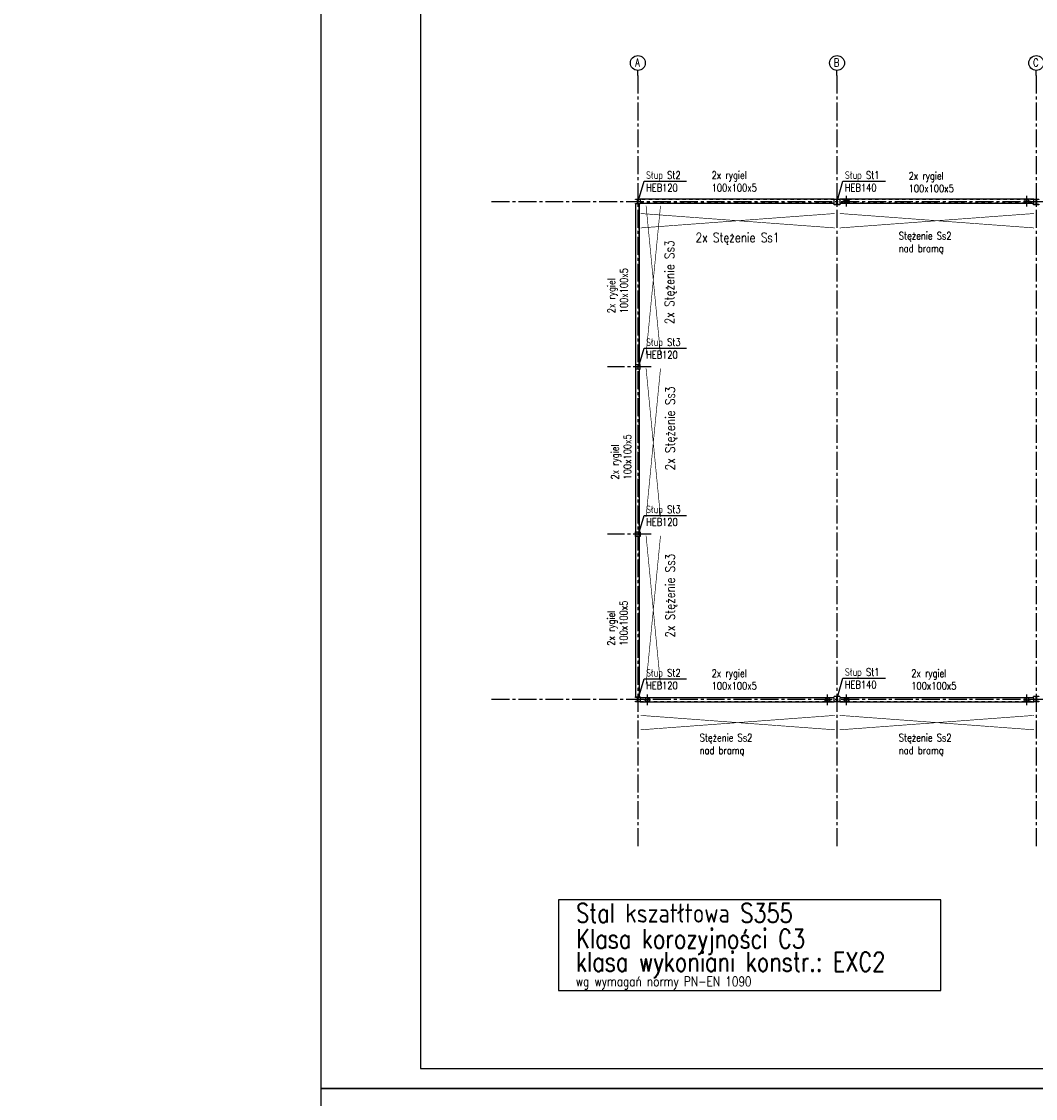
# Model space of a CAD drawing. Extents: x 335493 to 843864, y -123011 to -21739.
# Tile 16 of 28: x 432379 to 457828, y -88913 to -61868. Entities that reach past the tile are written whole.
import ezdxf
from ezdxf.enums import TextEntityAlignment as Align

# ---------------------------------------------------------------- set-up
doc = ezdxf.new("R2010")
doc.units = 0
doc.header["$LTSCALE"] = 600
doc.header["$MEASUREMENT"] = 0
doc.linetypes.add('CENTER2', pattern=[1.125, 0.75, -0.125, 0.125, -0.125])
doc.linetypes.add('PRZERYWANA', pattern=[0.282222, 0.141111, -0.141111])
for name, color, linetype in [('11 - opisy TXT2', 4, 'CONTINUOUS'), ('111 - opisy TXT3', 2, 'CONTINUOUS'), ('2 - linie odniesienia opisy', 8, 'CONTINUOUS'), ('33 - linia 2', 3, 'CONTINUOUS'), ('44 - osie 2', 6, 'CENTER2'), ('555 - cienka przerywana 3', 1, 'PRZERYWANA')]:
    doc.layers.add(name, color=color, linetype=linetype)
doc.styles.add('TXT2', font='simplex.shx', dxfattribs={"width": 0.8, "height": 180})
doc.styles.add('TXT3', font='simplex.shx', dxfattribs={"width": 0.8, "height": 48})
doc.styles.add('TXT5', font='simplex.shx', dxfattribs={"width": 0.8, "height": 120})

# ---------------------------------------------------------------- blocks, each defined once
blk = doc.blocks.new('pozycja')
at = {"layer": '111 - opisy TXT3', "linetype": 'Continuous'}
blk.add_circle((63.2, -0.2), 37.4, dxfattribs=at)
at = {"layer": '2 - linie odniesienia opisy', "linetype": 'Continuous'}
blk.add_line((0, 0), (25.8, 0), dxfattribs=at)
at = {"layer": '111 - opisy TXT3', "linetype": 'Continuous', "style": 'TXT2', "width": 0.75}
blk.add_attdef('NR', text='', height=40, dxfattribs=at).set_placement((62.6, -19.8), align=Align.CENTER)
blk = doc.blocks.new('A$C654D60AD')
at = {"layer": '44 - osie 2'}
for p, q in [((0, 3164), (0, -16244)), ((5000, 3164), (5000, -16244)), ((10000, 3164), (10000, -16244)), ((15000, 3164), (15000, -16244)), ((20000, 3164), (20000, -16244)), ((25000, 3164), (25000, -16244)), ((30000, 3164), (30000, -16244))]:
    blk.add_line(p, q, dxfattribs=at)
for points in [[(-3670, 0), (31680, 0)], [(-3670, -12500), (31680, -12500)]]:
    blk.add_lwpolyline(points, dxfattribs=at)
at = {"layer": '2 - linie odniesienia opisy'}
ref = blk.add_blockref('pozycja', (0, 3164), dxfattribs=dict(at, xscale=5, yscale=5, zscale=5, rotation=90))
ref.add_attrib('NR', 'A', dxfattribs={"layer": '111 - opisy TXT3', "linetype": 'Continuous', "height": 200, "style": 'TXT2', "width": 0.75}).set_placement((-10, 3391), align=Align.CENTER)
ref = blk.add_blockref('pozycja', (5000, 3164), dxfattribs=dict(at, xscale=5, yscale=5, zscale=5, rotation=90))
ref.add_attrib('NR', 'B', dxfattribs={"layer": '111 - opisy TXT3', "linetype": 'Continuous', "height": 200, "style": 'TXT2', "width": 0.75}).set_placement((4990, 3391), align=Align.CENTER)
ref = blk.add_blockref('pozycja', (10000, 3164), dxfattribs=dict(at, xscale=5, yscale=5, zscale=5, rotation=90))
ref.add_attrib('NR', 'C', dxfattribs={"layer": '111 - opisy TXT3', "linetype": 'Continuous', "height": 200, "style": 'TXT2', "width": 0.75}).set_placement((9990, 3391), align=Align.CENTER)
ref = blk.add_blockref('pozycja', (15000, 3164), dxfattribs=dict(at, xscale=5, yscale=5, zscale=5, rotation=90))
ref.add_attrib('NR', 'D', dxfattribs={"layer": '111 - opisy TXT3', "linetype": 'Continuous', "height": 200, "style": 'TXT2', "width": 0.75}).set_placement((14990, 3391), align=Align.CENTER)
ref = blk.add_blockref('pozycja', (20000, 3164), dxfattribs=dict(at, xscale=5, yscale=5, zscale=5, rotation=90))
ref.add_attrib('NR', 'E', dxfattribs={"layer": '111 - opisy TXT3', "linetype": 'Continuous', "height": 200, "style": 'TXT2', "width": 0.75}).set_placement((19990, 3391), align=Align.CENTER)
ref = blk.add_blockref('pozycja', (25000, 3164), dxfattribs=dict(at, xscale=5, yscale=5, zscale=5, rotation=90))
ref.add_attrib('NR', 'F', dxfattribs={"layer": '111 - opisy TXT3', "linetype": 'Continuous', "height": 200, "style": 'TXT2', "width": 0.75}).set_placement((24990, 3391), align=Align.CENTER)
ref = blk.add_blockref('pozycja', (30000, 3164), dxfattribs=dict(at, xscale=5, yscale=5, zscale=5, rotation=90))
ref.add_attrib('NR', 'G', dxfattribs={"layer": '111 - opisy TXT3', "linetype": 'Continuous', "height": 200, "style": 'TXT2', "width": 0.75}).set_placement((29990, 3391), align=Align.CENTER)
at = {"layer": '2 - linie odniesienia opisy', "xscale": 10, "yscale": 10, "zscale": 10}
for p, values in [((31680, 4), {'NR': '1'}), ((31680, -12496), {'NR': '2'})]:
    blk.add_blockref('pozycja', p, dxfattribs=at).add_auto_attribs(values)
blk = doc.blocks.new('A$C6EA636DA')
at = {"layer": '33 - linia 2'}
for points in [[(50, 41), (50, -41, -0.414214), (41, -50), (-41, -50, -0.414214), (-50, -41), (-50, 41, -0.414214), (-41, 50), (41, 50, -0.414214)], [(45, 41), (45, -41, -0.414214), (41, -45), (-41, -45, -0.414214), (-45, -41), (-45, 41, -0.414214), (-41, 45), (41, 45, -0.414214)]]:
    blk.add_lwpolyline(points, format="xyb", close=True, dxfattribs=at)
at = {"layer": '44 - osie 2'}
for points in [[(81, 0), (-92, 0)], [(0, -137), (0, 132)]]:
    blk.add_lwpolyline(points, dxfattribs=at)

msp = doc.modelspace()

# ---------------------------------------------------------------- linework, layer by layer
at = {"layer": '111 - opisy TXT3'}
msp.add_lwpolyline([(442391.2, -88163.1), (481391.2, -88163.1), (481391.2, -59463.1), (442391.2, -59463.1)], close=True, dxfattribs=at)
at = {"layer": '2 - linie odniesienia opisy'}
for points in [[(439891.2, -88663.1), (481891.2, -88663.1), (481891.2, -58963.1), (439891.2, -58963.1)], [(445858.2, -86199.6), (455452.8, -86199.6), (455452.8, -83921.8), (445858.2, -83921.8)], [(439891.2, -118363.1), (481891.2, -118363.1), (481891.2, -88663.1), (439891.2, -88663.1)]]:
    msp.add_lwpolyline(points, close=True, dxfattribs=at)
for points in [[(447865.7, -66353.8), (448007, -65877.4), (449070.9, -65877.4)], [(452855.7, -66353.8), (452997, -65877.4), (454060.9, -65877.4)], [(447865.7, -70548.5), (448007, -70072.1), (449070.9, -70072.1)], [(447865.7, -74748.5), (448007, -74272.1), (449070.9, -74272.1)], [(447865.7, -78853.8), (448007, -78377.4), (449070.9, -78377.4)], [(452855.7, -78833.8), (452997, -78357.4), (454060.9, -78357.4)]]:
    msp.add_lwpolyline(points, dxfattribs=at)
at = {"layer": '2 - linie odniesienia opisy', "const_width": 16}
for points in [[(448054.9, -66492.9), (448417.1, -70225)], [(448417.1, -66492.9), (448054.9, -70225)], [(452792.5, -66689.3), (447917.5, -67051.4)], [(452792.5, -67051.4), (447917.5, -66689.3)], [(457792.5, -66689.3), (452917.5, -67051.4)], [(457792.5, -67051.4), (452917.5, -66689.3)], [(448054.9, -70580.4), (448417.1, -74312.5)], [(448417.1, -70580.4), (448054.9, -74312.5)], [(448054.9, -74780.4), (448417.1, -78512.5)], [(448417.1, -74780.4), (448054.9, -78512.5)], [(452792.5, -79293.2), (447917.5, -79655.3)], [(452792.5, -79655.3), (447917.5, -79293.2)], [(457792.5, -79293.2), (452917.5, -79655.3)], [(457792.5, -79655.3), (452917.5, -79293.2)]]:
    msp.add_lwpolyline(points, dxfattribs=at)
at = {"layer": '33 - linia 2'}
for points in [[(447786.9, -66329.4), (447906.9, -66329.4), (447906.9, -66340.4), (447862.1, -66340.4, 0.4142136), (447850.1, -66352.4), (447850.1, -66426.4, 0.4142136), (447862.1, -66438.4), (447906.9, -66438.4), (447906.9, -66449.4), (447786.9, -66449.4), (447786.9, -66438.4), (447831.6, -66438.4, 0.4142136), (447843.6, -66426.4), (447843.6, -66352.4, 0.4142136), (447831.6, -66340.4), (447786.9, -66340.4)], [(452776.9, -66329.4), (452916.9, -66329.4), (452916.9, -66341.4), (452862.4, -66341.4, 0.4142136), (452850.4, -66353.4), (452850.4, -66445.4, 0.4142136), (452862.4, -66457.4), (452916.9, -66457.4), (452916.9, -66469.4), (452776.9, -66469.4), (452776.9, -66457.4), (452831.4, -66457.4, 0.4142136), (452843.4, -66445.4), (452843.4, -66353.4, 0.4142136), (452831.4, -66341.4), (452776.9, -66341.4)], [(457776.9, -66329.4), (457916.9, -66329.4), (457916.9, -66341.4), (457862.4, -66341.4, 0.4142136), (457850.4, -66353.4), (457850.4, -66445.4, 0.4142136), (457862.4, -66457.4), (457916.9, -66457.4), (457916.9, -66469.4), (457776.9, -66469.4), (457776.9, -66457.4), (457831.4, -66457.4, 0.4142136), (457843.4, -66445.4), (457843.4, -66353.4, 0.4142136), (457831.4, -66341.4), (457776.9, -66341.4)], [(447786.9, -70479.4), (447786.9, -70599.4), (447797.9, -70599.4), (447797.9, -70554.6, -0.4142136), (447809.9, -70542.6), (447883.9, -70542.6, -0.4142136), (447895.9, -70554.6), (447895.9, -70599.4), (447906.9, -70599.4), (447906.9, -70479.4), (447895.9, -70479.4), (447895.9, -70524.1, -0.4142136), (447883.9, -70536.1), (447809.9, -70536.1, -0.4142136), (447797.9, -70524.1), (447797.9, -70479.4)], [(447786.9, -74799.4), (447786.9, -74679.4), (447797.9, -74679.4), (447797.9, -74724.1, 0.4142136), (447809.9, -74736.1), (447883.9, -74736.1, 0.4142136), (447895.9, -74724.1), (447895.9, -74679.4), (447906.9, -74679.4), (447906.9, -74799.4), (447895.9, -74799.4), (447895.9, -74754.6, 0.4142136), (447883.9, -74742.6), (447809.9, -74742.6, 0.4142136), (447797.9, -74754.6), (447797.9, -74799.4)], [(447786.9, -78829.4), (447906.9, -78829.4), (447906.9, -78840.4), (447862.1, -78840.4, 0.4142136), (447850.1, -78852.4), (447850.1, -78926.4, 0.4142136), (447862.1, -78938.4), (447906.9, -78938.4), (447906.9, -78949.4), (447786.9, -78949.4), (447786.9, -78938.4), (447831.6, -78938.4, 0.4142136), (447843.6, -78926.4), (447843.6, -78852.4, 0.4142136), (447831.6, -78840.4), (447786.9, -78840.4)], [(447786.9, -78829.4), (447906.9, -78829.4), (447906.9, -78840.4), (447862.1, -78840.4, 0.4142136), (447850.1, -78852.4), (447850.1, -78926.4, 0.4142136), (447862.1, -78938.4), (447906.9, -78938.4), (447906.9, -78949.4), (447786.9, -78949.4), (447786.9, -78938.4), (447831.6, -78938.4, 0.4142136), (447843.6, -78926.4), (447843.6, -78852.4, 0.4142136), (447831.6, -78840.4), (447786.9, -78840.4)], [(452776.9, -78809.4), (452916.9, -78809.4), (452916.9, -78821.4), (452862.4, -78821.4, 0.4142136), (452850.4, -78833.4), (452850.4, -78925.4, 0.4142136), (452862.4, -78937.4), (452916.9, -78937.4), (452916.9, -78949.4), (452776.9, -78949.4), (452776.9, -78937.4), (452831.4, -78937.4, 0.4142136), (452843.4, -78925.4), (452843.4, -78833.4, 0.4142136), (452831.4, -78821.4), (452776.9, -78821.4)], [(457776.9, -78809.4), (457916.9, -78809.4), (457916.9, -78821.4), (457862.4, -78821.4, 0.4142136), (457850.4, -78833.4), (457850.4, -78925.4, 0.4142136), (457862.4, -78937.4), (457916.9, -78937.4), (457916.9, -78949.4), (457776.9, -78949.4), (457776.9, -78937.4), (457831.4, -78937.4, 0.4142136), (457843.4, -78925.4), (457843.4, -78833.4, 0.4142136), (457831.4, -78821.4), (457776.9, -78821.4)]]:
    msp.add_lwpolyline(points, format="xyb", close=True, dxfattribs=at)
for points in [[(447886.9, -70479.4), (447886.9, -66449.4), (447786.9, -66449.4), (447786.9, -70479.4)], [(452776.9, -66329.4), (447906.9, -66329.4), (447906.9, -66429.4), (452776.9, -66429.4)], [(457786.9, -66329.4), (452916.9, -66329.4), (452916.9, -66429.4), (457786.9, -66429.4)], [(447886.9, -74679.4), (447886.9, -70599.4), (447786.9, -70599.4), (447786.9, -74679.4)], [(447886.9, -78829.4), (447886.9, -74799.4), (447786.9, -74799.4), (447786.9, -78829.4)], [(452776.9, -78849.4), (447906.9, -78849.4), (447906.9, -78949.4), (452776.9, -78949.4)], [(457786.9, -78849.4), (452916.9, -78849.4), (452916.9, -78949.4), (457786.9, -78949.4)]]:
    msp.add_lwpolyline(points, close=True, dxfattribs=at)
at = {"layer": '44 - osie 2'}
for points in [[(448184.6, -70539.4), (447085.7, -70539.4)], [(448184.6, -74739.4), (447085.7, -74739.4)]]:
    msp.add_lwpolyline(points, dxfattribs=at)
at = {"layer": '555 - cienka przerywana 3'}
for points in [[(447881.9, -70479.4), (447881.9, -66449.4), (447791.9, -66449.4), (447791.9, -70479.4)], [(452776.9, -66334.4), (447906.9, -66334.4), (447906.9, -66424.4), (452776.9, -66424.4)], [(457786.9, -66334.4), (452916.9, -66334.4), (452916.9, -66424.4), (457786.9, -66424.4)], [(447881.9, -74679.4), (447881.9, -70599.4), (447791.9, -70599.4), (447791.9, -74679.4)], [(447881.9, -78829.4), (447881.9, -74799.4), (447791.9, -74799.4), (447791.9, -78829.4)], [(452776.9, -78854.4), (447906.9, -78854.4), (447906.9, -78944.4), (452776.9, -78944.4)], [(457786.9, -78854.4), (452916.9, -78854.4), (452916.9, -78944.4), (457786.9, -78944.4)]]:
    msp.add_lwpolyline(points, close=True, dxfattribs=at)

# ---------------------------------------------------------------- block references
at = {"layer": '44 - osie 2'}
for p in [(453088, -66379.6), (448088, -78899.2), (453088, -78899.4)]:
    msp.add_blockref('A$C6EA636DA', p, dxfattribs=at)
at = {"layer": '44 - osie 2', "xscale": -1}
for p in [(457608, -66379.6), (452608, -78899.2), (457608, -78899.4)]:
    msp.add_blockref('A$C6EA636DA', p, dxfattribs=at)
at = {"layer": '555 - cienka przerywana 3'}
msp.add_blockref('A$C654D60AD', (447846.9, -66389.4), dxfattribs=at)

# ---------------------------------------------------------------- texts
at = {"layer": '11 - opisy TXT2', "style": 'TXT2', "width": 0.8}
for s, p in [('2x Stężenie Ss1', (449296, -67413)), ('wg wymagań normy PN-EN 1090', (446291.3, -86094.2))]:
    msp.add_text(s, height=240, dxfattribs=at).set_placement(p)
for p in [(448763.7, -69470.8), (448778.6, -73140.2), (448778.6, -77340.2)]:
    msp.add_text('2x Stężenie Ss3', height=240, rotation=90, dxfattribs=at).set_placement(p)
at = {"layer": '11 - opisy TXT2', "char_height": 190, "attachment_point": 1, "style": 'TXT2'}
for s, insert in [('Słup St2\\PHEB120', (448053.9, -65630)), ('2x rygiel 100x100x5', (449701.6, -65630)), ('Słup St1\\PHEB140', (453043.9, -65630)), ('2x rygiel 100x100x5', (454645.7, -65648.7)), ('Stężenie Ss2\\Pnad bramą', (454399.2, -67153.3)), ('Słup St3\\PHEB120', (448053.9, -69824.7)), ('Słup St3\\PHEB120', (448053.9, -74024.7)), ('Słup St2\\PHEB120', (448053.9, -78130)), ('2x rygiel 100x100x5', (449701.6, -78140)), ('Słup St1\\PHEB140', (453043.9, -78110)), ('2x rygiel 100x100x5', (454711.6, -78140)), ('Stężenie Ss2\\Pnad bramą', (449399.2, -79757.2)), ('Stężenie Ss2\\Pnad bramą', (454399.2, -79757.2))]:
    msp.add_mtext_dynamic_manual_height_columns(s, width=1906.495, gutter_width=900, heights=[0], dxfattribs=dict(at, insert=insert))
at = {"layer": '11 - opisy TXT2', "char_height": 190, "attachment_point": 1, "rotation": 90, "style": 'TXT2'}
for insert in [(447087.5, -69194.7), (447177.5, -73369.7), (447082.5, -77544.7)]:
    msp.add_mtext_dynamic_manual_height_columns('2x rygiel 100x100x5', width=1906.495, gutter_width=900, heights=[0], dxfattribs=dict(at, insert=insert))
at = {"layer": '11 - opisy TXT2', "insert": (343609.9, -81786.7), "char_height": 240, "width": 11055.143, "attachment_point": 1, "style": 'TXT3'}
msp.add_mtext('\\pi-480,l480,t480,720;1.^IRysunek rozpatrywać łącznie z projektem architektury, pozostałymi \\P\\pi0,t720;branżami, oraz opisem technicznym konstrukcji. \\P\\pi-480,t480,720;2.^IBeton należy zagęszczać mechanicznie.\\P3.^IWszystkie wymiary i poziomy, należy rozpatrywać łącznie z projektem \\P\\pi0,t720;architektury oraz pozostałymi projektami branżowymi.\\P\\pi-480,t480,720;{\\C4;4.^ILokalizacja i układ ścian działowych zgodnie z projektem \\P\\pi0,t720;architektonicznym. Dla ścian działowych wykonać nadproża nad \\Potworami zgodnie z przyjętym systemem wznoszenia ścian działowych.\\A1;\\P\\pi-480,t480,720;6.^IW ścianach pozostawić strzępia do zabetonowania łącznie z \\P\\pi0,t720;rdzeniami. \\P\\pi-480,t480,720;7.^INa wszystkich nowoprojektowanych ścianach nośnych należy wykonać \\P\\pi0,t720;obwodowy wieniec żelbetowy W1.\\P\\pi-480,t480,720;8.^IWielkość otworów instalacyjnych dopasować do urządzeń wybranych \\P\\pi0,t720;przez zamawiającego.}', dxfattribs=at)
at = {"layer": '111 - opisy TXT3', "style": 'TXT5', "width": 0.8}
for s, p in [('Stal kszatłtowa S355', (446299.7, -84497.6)), ('Klasa korozyjności C3', (446299.7, -85141.9)), ('klasa wykoniani konstr.: EXC2 ', (446291.3, -85720.6))]:
    msp.add_text(s, height=480, dxfattribs=at).set_placement(p)

doc.saveas('drawing.dxf')
